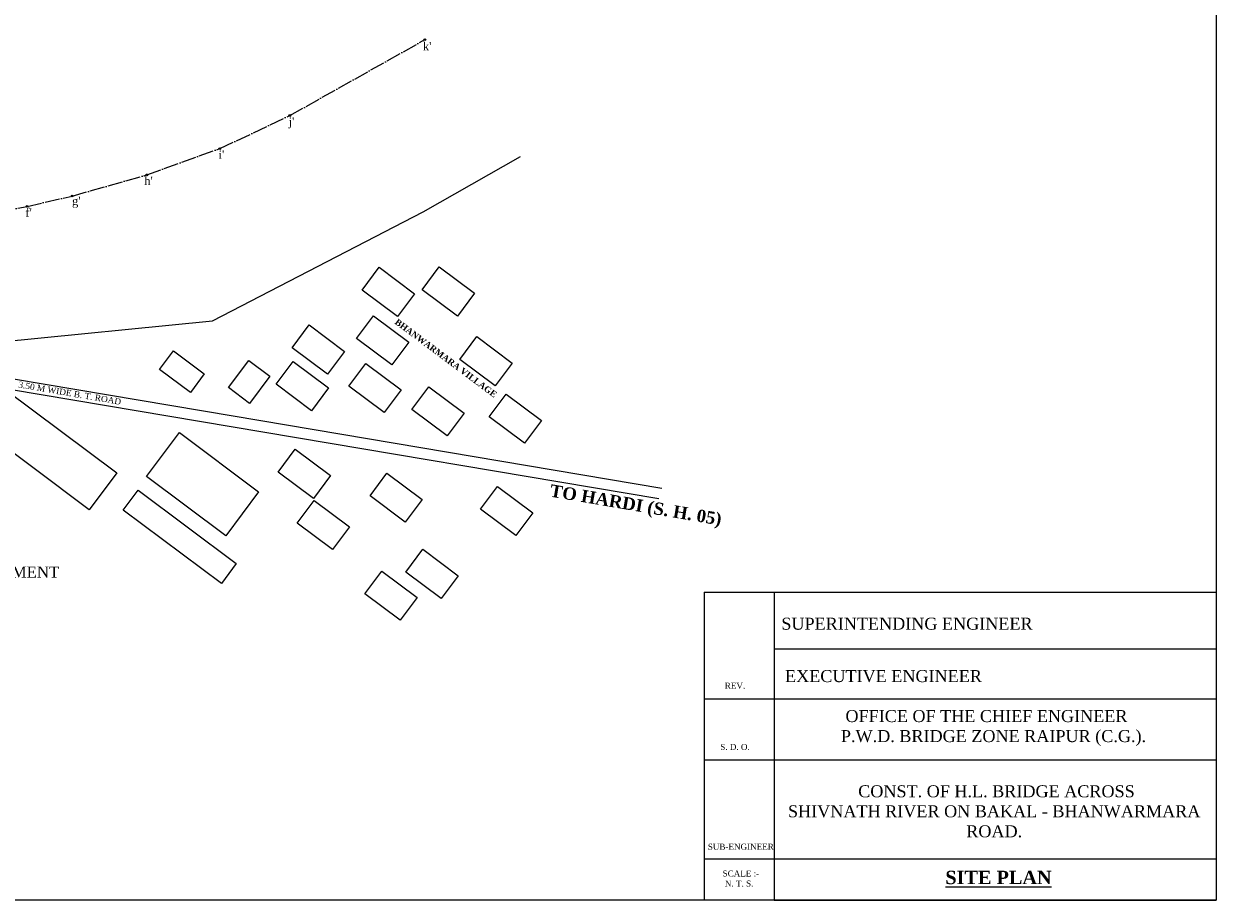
# Model space of a CAD drawing. Header units: inches. Extents: x 879 to 277514, y -5538 to 24347.
# Tile 3 of 4: x 258279 to 277514, y -5538 to 8597. Entities that reach past the tile are written whole.
import ezdxf

# ---------------------------------------------------------------- set-up
doc = ezdxf.new("R2010")
doc.units = ezdxf.units.IN
doc.header["$MEASUREMENT"] = 0
doc.linetypes.add('ACAD_ISO04W100', pattern=[30, 24, -3, 0, -3])

msp = doc.modelspace()

# ---------------------------------------------------------------- hatches: boundary and pattern name
at = {"ltscale": 0.5}
h = msp.add_hatch(color=256, dxfattribs=at)
h.dxf.hatch_style = 1
h.paths.add_polyline_path([(264738, 8350, 1), (264761, 8333, 1)])
h = msp.add_hatch(color=256, dxfattribs=at)
h.dxf.hatch_style = 1
h.paths.add_polyline_path([(262558, 7126, 1), (262581, 7109, 1)])
h = msp.add_hatch(color=256, dxfattribs=at)
h.dxf.hatch_style = 1
h.paths.add_polyline_path([(261427, 6593, 1), (261451, 6576, 1)])
h = msp.add_hatch(color=256, dxfattribs=at)
h.dxf.hatch_style = 1
h.paths.add_polyline_path([(260252, 6168, 1), (260275, 6151, 1)])
h = msp.add_hatch(color=256, dxfattribs=at)
h.dxf.hatch_style = 1
h.paths.add_polyline_path([(259049, 5829, 1), (259072, 5811, 1)])
h = msp.add_hatch(color=256, dxfattribs=at)
h.dxf.hatch_style = 1
h.paths.add_polyline_path([(258318, 5660, 1), (258341, 5643, 1)])

# ---------------------------------------------------------------- linework, layer by layer
at = {"color": 1, "ltscale": 0.5}
for p, q in [((277514, 24347), (277514, -5538)), ((277514, -5538), (235247, -5538))]:
    msp.add_line(p, q, dxfattribs=at)
at = {"linetype": 'ACAD_ISO04W100', "ltscale": 10}
for p, q in [((262570, 7118), (264749, 8342)), ((261439, 6584), (262570, 7118)), ((260263, 6160), (261439, 6584)), ((259060, 5820), (260263, 6160)), ((258330, 5652), (259060, 5820)), ((257592, 5515), (258330, 5652))]:
    msp.add_line(p, q, dxfattribs=at)
at = {"ltscale": 0.5}
for p, q in [((264719, 5562), (266291, 6456)), ((261322, 3807), (264719, 5562)), ((257829, 3462), (261322, 3807)), ((258082, 2698), (261625, 2101)), ((258111, 2870), (261654, 2274)), ((261654, 2274), (268573, 1108)), ((261625, 2101), (268523, 939))]:
    msp.add_line(p, q, dxfattribs=at)
for p, q in [((269253, -573), (277514, -573)), ((269253, -573), (269253, -5538)), ((270381, -573), (270381, -5538)), ((277514, -573), (277514, -5538)), ((277514, -573), (277514, -5538)), ((277514, -1489), (270381, -1489)), ((277514, -2297), (269253, -2297)), ((277514, -3281), (269253, -3281)), ((269253, -4871), (277514, -4871)), ((270381, -5538), (277514, -5538)), ((270381, -5538), (277514, -5538))]:
    msp.add_line(p, q)
for points in [[(264013, 4670), (264582, 4244), (264308, 3878), (263739, 4303)], [(264980, 4675), (265549, 4250), (265275, 3883), (264706, 4309)], [(263921, 3889), (264491, 3463), (264217, 3097), (263648, 3522)], [(262883, 3740), (263452, 3314), (263178, 2948), (262609, 3373)], [(265584, 3551), (266154, 3126), (265880, 2759), (265311, 3185)], [(260691, 3322), (261190, 2949), (260965, 2648), (260466, 3021)], [(261909, 3169), (262248, 2915), (261919, 2475), (261580, 2729)], [(262624, 3149), (263193, 2724), (262919, 2357), (262350, 2783)], [(263795, 3120), (264364, 2694), (264090, 2328), (263521, 2753)], [(257973, 2702), (259777, 1353), (259333, 760), (257529, 2109)], [(264813, 2744), (265382, 2319), (265108, 1953), (264539, 2378)], [(266061, 2622), (266630, 2197), (266356, 1831), (265787, 2256)], [(260788, 2003), (262067, 1047), (261539, 340), (260260, 1296)], [(262656, 1734), (263226, 1309), (262952, 942), (262383, 1368)], [(264137, 1349), (264707, 923), (264433, 557), (263864, 982)], [(260122, 1074), (261704, -109), (261465, -429), (259883, 754)], [(265921, 1135), (266490, 709), (266216, 343), (265647, 768)], [(262961, 909), (263530, 483), (263257, 117), (262687, 542)], [(264715, 121), (265284, -305), (265010, -671), (264441, -246)], [(264053, -231), (264622, -656), (264348, -1022), (263779, -597)]]:
    msp.add_lwpolyline(points, close=True, dxfattribs=at)
for centre in [(264749, 8342), (262570, 7118), (261439, 6584), (260263, 6160), (259060, 5820), (258330, 5652)]:
    msp.add_circle(centre, 14.4, dxfattribs=at)

# ---------------------------------------------------------------- texts
at = {"ltscale": 0.5, "width": 5465.15, "attachment_point": 2}
for s, insert, char_height in [("{\\fTimes New Roman|b0|i0|c0|p18;k'}", (264785, 8303), 133.92), ("{\\fTimes New Roman|b0|i0|c0|p18;j'}", (262596, 7088), 133.92), ("{\\fTimes New Roman|b0|i0|c0|p18;i'}", (261466, 6554), 133.92), ("{\\fTimes New Roman|b0|i0|c0|p18;h'}", (260290, 6130), 133.92), ("{\\fTimes New Roman|b0|i0|c0|p18;g'}", (259125, 5807), 133.92), ("{\\fTimes New Roman|b0|i0|c0|p18;f'}", (258356, 5622), 133.92), ('{\\fTimes New Roman|b0|i0|c0|p18;\\H2.25x;BEARING OF PROPOSED ALIGNMEN\\H1x;T}', (256485, -157), 79.36)]:
    msp.add_mtext(s, dxfattribs=dict(at, insert=insert, char_height=char_height))
at = {"char_height": 100, "attachment_point": 2}
for s, insert, width, rotation in [('{\\fTimes New Roman|b1|i0|c0|p18; BHANWARMARA VILLAGE}', (265103, 3256), 3265.01, 323.2157), ('{\\fTimes New Roman|b0|i0|c0|p18;  3.50 M WIDE B. T. ROAD}', (258992, 2696), 2572.3, 350.3752), ('{\\fTimes New Roman|b1|i0|c0|p18;  \\H2x;TO HARDI (S. H. 05)}', (268131, 943), 2996.31, 350.3752)]:
    msp.add_mtext(s, dxfattribs=dict(at, insert=insert, width=width, rotation=rotation))
for s, insert, char_height, width, attachment_point in [('{\\fTimes New Roman|b0|i0|c0|p18;SUPERINTENDING ENGINEER }', (270499, -982), 193.64, 9134.84, 1), ('{\\fTimes New Roman|b0|i0|c0|p18;EXECUTIVE ENGINEER }', (270559, -1827), 193.64, 9134.84, 1), ('{\\fTimes New Roman|b0|i0|c0|p18;REV.}', (269587, -2031), 96.82, 9134.84, 1), ('{\\fTimes New Roman|b0|i0|c0|p18; OFFICE OF THE CHIEF ENGINEER\\PP.W.D. BRIDGE ZONE RAIPUR (C.G.).}', (271460, -2472), 193.64, 9134.84, 1), ('{\\fTimes New Roman|b0|i0|c0|p18;S. D. O.}', (269514, -3018), 96.82, 9134.84, 1), ('{\\fTimes New Roman|b0|i0|c0|p18; CONST. OF H.L. BRIDGE ACROSS \\PSHIVNATH RIVER ON BAKAL - BHANWARMARA ROAD.}', (273933, -4107), 193.64, 6650.82, 5), ('{\\fTimes New Roman|b0|i0|c0|p18;SUB-ENGINEER}', (269313, -4628), 96.82, 9134.84, 1), ('{\\fTimes New Roman|b0|i0|c0|p18;SCALE :-\\P N. T. S.}', (269552, -5060), 96.82, 9134.84, 1), ('{\\fTimes New Roman|b1|i0|c0|p18;\\H1.116x;\\LSITE PLAN\\H0.8961x; }', (273145, -5064), 193.64, 9134.84, 1)]:
    msp.add_mtext(s, dxfattribs=dict(insert=insert, char_height=char_height, width=width, attachment_point=attachment_point))

doc.saveas('drawing.dxf')
